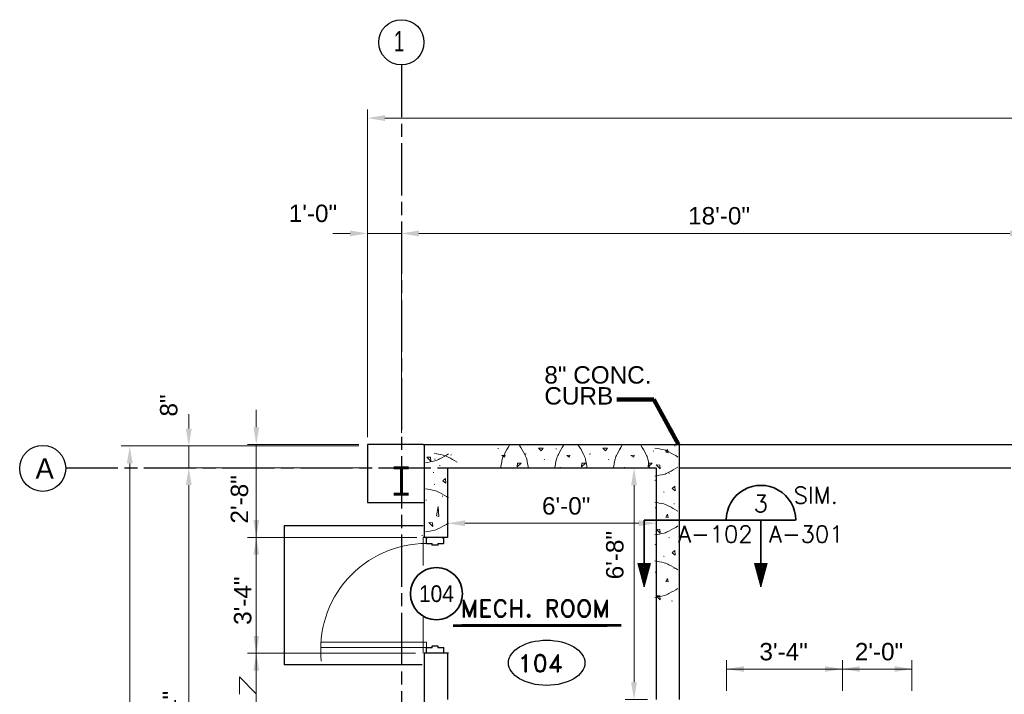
# Model space of a CAD drawing. Extents: x 394 to 1755, y 1847 to 2768.
# Tile 7 of 10: x 431 to 770, y 2487 to 2719. Entities that reach past the tile are written whole.
import ezdxf
from ezdxf.enums import TextEntityAlignment as Align

# ---------------------------------------------------------------- set-up
doc = ezdxf.new("R2010")
doc.units = 0
doc.header["$MEASUREMENT"] = 0
doc.linetypes.add('ACAD_ISO08W100', pattern=[36, 24, -3, 6, -3])
for name, color, linetype, lineweight in [('06_G-Anno-Symb', 6, 'Continuous', 5), ('A-Anno-Dims', 33, 'Continuous', 25), ('A-Anno-Patt', 152, 'Continuous', 18), ('A-Anno-Symb', 6, 'Continuous', 35), ('A-Anno-Text', 53, 'Continuous', 25), ('A-Cols-Prim', 6, 'Continuous', 35), ('A-Flor-Spcl', 3, 'Continuous', 35), ('A-Grid-Iden', 1, 'Continuous', 25), ('A-Wall-Cntr', 5, 'ACAD_ISO08W100', 18), ('A-Wall-Full-Intr', 3, 'Continuous', 25), ('A-Wall-Jamb', 1, 'Continuous', 25), ('pe26ac01$0$A-Door-Prht', 6, 'Continuous', 35), ('pe26ac01$0$A-Wall-Jamb', 1, 'Continuous', 25)]:
    doc.layers.add(name, color=color, linetype=linetype, lineweight=lineweight)
doc.layers.add('14_A-FLOR-NUMB', color=4, linetype='Continuous')
doc.layers.add('TEXT', color=1, linetype='Continuous')
doc.styles.add('notes', font='ARIAL.TTF')
doc.styles.add('od38a1 plan$0$Style-WORKING', font='WORKING.shx')
doc.styles.add('ROMAND', font='romand.shx')
doc.styles.get("Standard").update_dxf_attribs({"font": 'txt.shx'})
doc.dimstyles.new('EARCH', dxfattribs={"dimtxt": 0.125, "dimasz": 0.125, "dimexe": 0.0625, "dimexo": 0.0625, "dimgap": 0.0625, "dimtad": 1, "dimdec": 4, "dimzin": 3, "dimdsep": 46, "dimlunit": 4, "dimtxsty": 'notes', "dimcen": 0, "dimclrd": 256, "dimclre": 256, "dimadec": 0, "dimazin": 0, "dimtfac": 0.75, "dimtdec": 4, "dimtmove": 1, "dimatfit": 3, "dimfxl": 0, "dimfrac": 1, "dimtolj": 1, "dimtzin": 3, "dimlwd": 18, "dimlwe": 18, "dimarcsym": 0})

# ---------------------------------------------------------------- blocks, each defined once
blk = doc.blocks.new('dr6mas')
at = {"layer": 'pe26ac01$0$A-Door-Prht', "color": 3, "linetype": 'Continuous', "lineweight": 0}
for p, q in [((-6.06, 37.98), (-6.06, 39.7)), ((-6.06, 37.98), (-6.06, 39.7)), ((-5.96, 37.98), (-5.96, 39.7)), ((-5.91, 39.85), (-5.66, 39.85)), ((-5.91, 39.75), (-5.66, 39.75)), ((-5.91, 37.93), (-4.12, 37.93)), ((-5.91, 37.82), (-4.12, 37.82)), ((-5.66, 39.75), (-5.66, 39.85)), ((-4.07, 37.77), (-4.07, 37.47)), ((-4.07, 37.72), (-4.07, 37.47)), ((-3.97, 37.77), (-3.97, 37.47)), ((-3.92, 37.42), (-2.08, 37.42)), ((-2.03, 37.77), (-2.03, 37.47)), ((-1.93, 37.77), (-1.93, 37.47)), ((-1.93, 37.72), (-1.93, 37.47)), ((-0.09, 37.93), (-1.88, 37.93)), ((-0.09, 37.82), (-1.88, 37.82)), ((-0.45, 39.85), (-0.45, 39.75)), ((-0.09, 39.85), (-0.45, 39.85)), ((-0.09, 39.75), (-0.45, 39.75)), ((-0.04, 37.98), (-0.04, 39.7)), ((0.06, 37.98), (0.06, 39.7)), ((-3.92, 37.32), (-2.08, 37.32)), ((-6.06, 1.87), (-6.06, 0.15)), ((-6.06, 1.87), (-6.06, 0.15)), ((-5.96, 1.87), (-5.96, 0.15)), ((-5.91, 2.03), (-4.12, 2.03)), ((-5.91, 1.92), (-4.12, 1.92)), ((-5.91, 0.1), (-5.66, 0.1)), ((-5.66, 0.1), (-5.66, 0)), ((-4.07, 2.13), (-4.07, 2.38)), ((-4.07, 2.08), (-4.07, 2.38)), ((-3.97, 2.08), (-3.97, 2.38)), ((-3.92, 2.53), (-2.08, 2.53)), ((-3.92, 2.43), (-2.08, 2.43)), ((-2.03, 2.08), (-2.03, 2.38)), ((-1.93, 2.08), (-1.93, 2.38)), ((-1.93, 2.13), (-1.93, 2.38)), ((-0.09, 2.03), (-1.88, 2.03)), ((-0.09, 1.92), (-1.88, 1.92)), ((-0.45, 0), (-0.45, 0.1)), ((-0.09, 0.1), (-0.45, 0.1)), ((-0.04, 1.87), (-0.04, 0.15)), ((0.06, 1.87), (0.06, 0.15)), ((-5.91, 0), (-5.66, 0)), ((-0.09, 0), (-0.45, 0))]:
    blk.add_line(p, q, dxfattribs=at)
at = {"layer": 'pe26ac01$0$A-Door-Prht', "color": 2, "linetype": 'Continuous', "lineweight": 0}
for p, q in [((-42.46, 3.84), (-5.91, 3.84)), ((-5.91, 3.84), (-5.91, 2.02)), ((-5.91, 2.02), (-42.46, 2.02))]:
    blk.add_line(p, q, dxfattribs=at)
blk.add_arc((-5.91, 1.35), 36.55, 90.0785, 186.3608, dxfattribs=at)
at = {"layer": 'pe26ac01$0$A-Door-Prht', "color": 3, "linetype": 'Continuous', "lineweight": 0}
for centre, radius, start, end in [((-5.91, 39.7), 0.152, 90, 180), ((-5.91, 37.98), 0.152, 180, 270), ((-5.91, 39.7), 0.0508, 90, 180), ((-5.91, 37.98), 0.0508, 180, 270), ((-4.12, 37.77), 0.152, 0, 90), ((-4.12, 37.77), 0.0508, 0, 90), ((-3.92, 37.47), 0.152, 180, 270), ((-3.92, 37.47), 0.0508, 180, 270), ((-2.08, 37.47), 0.152, 270, 0), ((-2.08, 37.47), 0.0508, 270, 0), ((-1.88, 37.77), 0.152, 90, 180), ((-1.88, 37.77), 0.0508, 90, 180), ((-0.09, 39.7), 0.152, 0, 90), ((-0.09, 39.7), 0.0508, 0, 90), ((-0.09, 37.98), 0.152, 270, 0), ((-0.09, 37.98), 0.0508, 270, 0), ((-5.91, 1.87), 0.152, 90, 180), ((-5.91, 0.15), 0.152, 180, 270), ((-5.91, 1.87), 0.0508, 90, 180), ((-5.91, 0.15), 0.0508, 180, 270), ((-4.12, 2.08), 0.0508, 270, 0), ((-4.12, 2.08), 0.152, 270, 0), ((-3.92, 2.38), 0.152, 90, 180), ((-3.92, 2.38), 0.0508, 90, 180), ((-2.08, 2.38), 0.152, 0, 90), ((-2.08, 2.38), 0.0508, 0, 90), ((-1.88, 2.08), 0.152, 180, 270), ((-1.88, 2.08), 0.0508, 180, 270), ((-0.09, 1.87), 0.152, 0, 90), ((-0.09, 1.87), 0.0508, 0, 90), ((-0.09, 0.15), 0.152, 270, 0), ((-0.09, 0.15), 0.0508, 270, 0)]:
    blk.add_arc(centre, radius, start, end, dxfattribs=at)
at = {"layer": 'pe26ac01$0$A-Wall-Jamb', "color": 3, "linetype": 'Continuous', "lineweight": 0}
for p, q in [((0, 40), (-6, 40)), ((0, 0), (-6, 0))]:
    blk.add_line(p, q, dxfattribs=at)
blk = doc.blocks.new('*D109')
at = {"layer": 'A-Anno-Dims', "lineweight": 18}
for p, q in [((550.7, 2575.29), (550.7, 2648.62)), ((562.42, 2576.77), (562.42, 2648.62)), ((538.7, 2645.62), (544.7, 2645.62)), ((550.7, 2645.62), (562.42, 2645.62)), ((574.42, 2645.62), (568.42, 2645.62))]:
    blk.add_line(p, q, dxfattribs=at)
at = {"layer": 'A-Anno-Dims', "lineweight": 18, "extrusion": (0, 0, -1)}
blk.add_solid([(-544.7, 2646.62), (-550.7, 2645.62), (-544.7, 2644.62)], dxfattribs=at)
at = {"layer": 'A-Anno-Dims', "lineweight": 18}
blk.add_solid([(568.42, 2644.62), (562.42, 2645.62), (568.42, 2646.62)], dxfattribs=at)
at = {"layer": 'A-Anno-Dims', "linetype": 'Continuous', "lineweight": 18, "insert": (531.87, 2652.51), "char_height": 6, "attachment_point": 5, "style": 'notes'}
blk.add_mtext('1\'-0"', dxfattribs=at)
blk = doc.blocks.new('*D110')
at = {"layer": 'A-Anno-Dims', "lineweight": 18}
for p, q in [((562.42, 2576.77), (562.42, 2648.62)), ((778.42, 2611.28), (778.42, 2648.62)), ((568.42, 2645.62), (772.42, 2645.62))]:
    blk.add_line(p, q, dxfattribs=at)
blk.add_solid([(568.42, 2644.62), (562.42, 2645.62), (568.42, 2646.62)], dxfattribs=at)
at = {"layer": 'A-Anno-Dims', "lineweight": 18, "extrusion": (0, 0, -1)}
blk.add_solid([(-772.42, 2646.62), (-778.42, 2645.62), (-772.42, 2644.62)], dxfattribs=at)
at = {"layer": 'A-Anno-Dims', "linetype": 'Continuous', "lineweight": 18, "insert": (672.04, 2651.68), "char_height": 6, "attachment_point": 5, "style": 'notes'}
blk.add_mtext('18\'-0"', dxfattribs=at)
blk = doc.blocks.new('*D114')
at = {"layer": 'A-Anno-Dims', "lineweight": 18}
for p, q in [((550.7, 2578.29), (550.7, 2688.43)), ((1273.35, 2578.29), (1273.35, 2688.43)), ((556.7, 2685.43), (1267.35, 2685.43))]:
    blk.add_line(p, q, dxfattribs=at)
blk.add_solid([(556.7, 2684.43), (550.7, 2685.43), (556.7, 2686.43)], dxfattribs=at)
at = {"layer": 'A-Anno-Dims', "lineweight": 18, "extrusion": (0, 0, -1)}
blk.add_solid([(-1267.35, 2686.43), (-1273.35, 2685.43), (-1267.35, 2684.43)], dxfattribs=at)
at = {"layer": 'A-Anno-Dims', "linetype": 'Continuous', "lineweight": 18, "insert": (911.66, 2692.32), "char_height": 6, "attachment_point": 5, "style": 'notes'}
blk.add_mtext('60\'-0"', dxfattribs=at)
blk = doc.blocks.new('*D145')
at = {"layer": 'A-Anno-Dims', "lineweight": 18}
for p, q in [((578.31, 2553.75), (578.31, 2542.62)), ((650.32, 2553.75), (650.32, 2542.62)), ((584.31, 2545.62), (644.32, 2545.62))]:
    blk.add_line(p, q, dxfattribs=at)
blk.add_solid([(584.31, 2544.62), (578.31, 2545.62), (584.31, 2546.62)], dxfattribs=at)
at = {"layer": 'A-Anno-Dims', "lineweight": 18, "extrusion": (0, 0, -1)}
blk.add_solid([(-644.32, 2546.62), (-650.32, 2545.62), (-644.32, 2544.62)], dxfattribs=at)
at = {"layer": 'A-Anno-Dims', "linetype": 'Continuous', "lineweight": 18, "style": 'notes'}
blk.add_text('6\'-0"', height=6, dxfattribs=at).set_placement((610.92, 2551.62), align=Align.MIDDLE_LEFT)
blk = doc.blocks.new('*D117')
at = {"layer": 'A-Anno-Dims', "lineweight": 18}
for p, q in [((489.02, 2583.26), (489.02, 2578.29)), ((547.7, 2572.29), (486.02, 2572.29)), ((489.02, 2572.29), (489.02, 2564.78)), ((547.7, 2564.78), (486.02, 2564.78)), ((489.02, 2552.78), (489.02, 2558.78))]:
    blk.add_line(p, q, dxfattribs=at)
blk.add_solid([(490.02, 2578.29), (489.02, 2572.29), (488.02, 2578.29)], dxfattribs=at)
at = {"layer": 'A-Anno-Dims', "lineweight": 18, "extrusion": (0, 0, -1)}
blk.add_solid([(-488.02, 2558.78), (-489.02, 2564.78), (-490.02, 2558.78)], dxfattribs=at)
at = {"layer": 'A-Anno-Dims', "linetype": 'Continuous', "lineweight": 18, "insert": (482.13, 2586.26), "char_height": 6, "attachment_point": 5, "rotation": 90, "style": 'notes'}
blk.add_mtext('8"', dxfattribs=at)
blk = doc.blocks.new('*D120')
at = {"layer": 'A-Anno-Dims', "lineweight": 18}
for p, q in [((547.7, 2564.78), (486.02, 2564.78)), ((489.02, 2558.78), (489.02, 2398.78)), ((448.39, 2392.78), (492.02, 2392.78))]:
    blk.add_line(p, q, dxfattribs=at)
at = {"layer": 'A-Anno-Dims', "lineweight": 18, "extrusion": (0, 0, -1)}
blk.add_solid([(-488.02, 2558.78), (-489.02, 2564.78), (-490.02, 2558.78)], dxfattribs=at)
at = {"layer": 'A-Anno-Dims', "lineweight": 18}
blk.add_solid([(490.02, 2398.78), (489.02, 2392.78), (488.02, 2398.78)], dxfattribs=at)
at = {"layer": 'A-Anno-Dims', "linetype": 'Continuous', "lineweight": 18, "insert": (483.01, 2477.13), "char_height": 6, "attachment_point": 5, "rotation": 90, "style": 'notes'}
blk.add_mtext('14\'-4"', dxfattribs=at)
blk = doc.blocks.new('*D119')
at = {"layer": 'A-Anno-Dims', "lineweight": 18}
for p, q in [((547.7, 2572.29), (465.66, 2572.29)), ((468.66, 2566.29), (468.66, 1978.45)), ((547.7, 1972.45), (465.66, 1972.45))]:
    blk.add_line(p, q, dxfattribs=at)
at = {"layer": 'A-Anno-Dims', "lineweight": 18, "extrusion": (0, 0, -1)}
blk.add_solid([(-467.66, 2566.29), (-468.66, 2572.29), (-469.66, 2566.29)], dxfattribs=at)
at = {"layer": 'A-Anno-Dims', "lineweight": 18}
blk.add_solid([(469.66, 1978.45), (468.66, 1972.45), (467.66, 1978.45)], dxfattribs=at)
at = {"layer": 'A-Anno-Dims', "linetype": 'Continuous', "lineweight": 18, "insert": (461.77, 2264.39), "char_height": 6, "attachment_point": 5, "rotation": 90, "style": 'notes'}
blk.add_mtext('50\'-0"', dxfattribs=at)
blk = doc.blocks.new('rmno')
at = {"layer": '14_A-FLOR-NUMB'}
blk.add_ellipse((0, 0), major_axis=(52.8, 0), ratio=0.590246, dxfattribs=at)
at = {"layer": 'TEXT', "linetype": 'ByBlock', "style": 'ROMAND'}
blk.add_attdef('X', (-39.8, -12.6), '', height=24, dxfattribs=at)
blk = doc.blocks.new('ROOMNAME')
at = {"color": 0, "lineweight": 40, "style": 'ROMAND'}
blk.add_attdef('X', (-12.2, -12.1), '', height=24, dxfattribs=at)
blk = doc.blocks.new('*D154')
at = {"layer": 'A-Anno-Dims', "lineweight": 18}
for p, q in [((647.32, 2564.75), (639.68, 2564.75)), ((642.68, 2490.75), (642.68, 2558.75)), ((647.32, 2484.75), (639.68, 2484.75))]:
    blk.add_line(p, q, dxfattribs=at)
at = {"layer": 'A-Anno-Dims', "lineweight": 18, "extrusion": (0, 0, -1)}
blk.add_solid([(-641.68, 2558.75), (-642.68, 2564.75), (-643.68, 2558.75)], dxfattribs=at)
at = {"layer": 'A-Anno-Dims', "lineweight": 18}
blk.add_solid([(643.68, 2490.75), (642.68, 2484.75), (641.68, 2490.75)], dxfattribs=at)
at = {"layer": 'A-Anno-Dims', "linetype": 'Continuous', "lineweight": 18, "style": 'notes'}
blk.add_text('6\'-8"', height=6, rotation=90, dxfattribs=at).set_placement((636.04, 2526.27), align=Align.MIDDLE_LEFT)
blk = doc.blocks.new('8CMU')
for p, q in [((10.05, 7.7), (10.05, 7.98)), ((19.64, 7.89), (19.56, 8.09)), ((32.25, 7.7), (32.25, 7.98)), ((41.84, 7.89), (41.76, 8.09)), ((15.5, 4.89), (15.6, 5.11)), ((37.69, 4.89), (37.81, 5.11)), ((0.14, 2.01), (0.18, 2.29)), ((11.45, 1.29), (11.47, 1.49)), ((21.99, 3), (22.03, 3.27)), ((33.64, 1.29), (33.67, 1.49)), ((44.2, 3), (44.24, 3.27)), ((53.72, 1.09), (53.74, 1.3))]:
    blk.add_line(p, q)
for points, knots in [([(1.38, 8.09), (1.59, 7.02), (1.8, 5.95), (2.01, 4.88), (2.13, 4.28), (2.46, 3.75), (2.73, 3.2), (3.27, 2.13), (3.82, 1.09), (4.49, 0.09)], [0, 0, 0, 0, 0.377497, 0.377497, 0.377497, 0.58782, 0.58782, 0.58782, 1, 1, 1, 1]), ([(13.98, 8.09), (13.77, 7.02), (13.56, 5.95), (13.35, 4.88), (13.23, 4.28), (12.9, 3.75), (12.63, 3.2), (12.09, 2.13), (11.54, 1.09), (10.87, 0.09)], [0, 0, 0, 0, 0.377499, 0.377499, 0.377499, 0.587821, 0.587821, 0.587821, 1, 1, 1, 1]), ([(22.93, 8.09), (23.14, 7.02), (23.35, 5.95), (23.56, 4.88), (23.68, 4.28), (24.01, 3.75), (24.28, 3.2), (24.82, 2.13), (25.37, 1.09), (26.04, 0.09)], [0, 0, 0, 0, 0.377499, 0.377499, 0.377499, 0.587821, 0.587821, 0.587821, 1, 1, 1, 1]), ([(34.23, 8.09), (34.03, 7.05), (33.82, 6), (33.62, 4.96), (33.5, 4.36), (33.17, 3.83), (32.9, 3.28), (32.36, 2.21), (31.81, 1.17), (31.14, 0.17)], [0, 0, 0, 0, 0.371607, 0.371607, 0.371607, 0.58392, 0.58392, 0.58392, 1, 1, 1, 1]), ([(43.22, 8.09), (43.42, 7.05), (43.63, 6), (43.83, 4.96), (43.95, 4.36), (44.28, 3.83), (44.55, 3.28), (45.09, 2.21), (45.64, 1.17), (46.31, 0.17)], [0, 0, 0, 0, 0.371609, 0.371609, 0.371609, 0.583921, 0.583921, 0.583921, 1, 1, 1, 1]), ([(52.92, 8.09), (52.71, 7.02), (52.5, 5.95), (52.29, 4.88), (52.17, 4.28), (51.85, 3.75), (51.57, 3.2), (51.04, 2.13), (50.48, 1.09), (49.82, 0.09)], [0, 0, 0, 0, 0.377497, 0.377497, 0.377497, 0.58782, 0.58782, 0.58782, 1, 1, 1, 1])]:
    blk.add_open_spline(points, degree=3, knots=knots)
for points in [[(1.87, 6.35), (1.94, 7.6), (0.55, 6.25)], [(24.84, 6.35), (24.9, 7.6), (23.52, 6.25)], [(47.04, 6.35), (47.1, 7.6), (45.72, 6.25)], [(6.73, 3.49), (7.86, 3.64), (6.91, 4.28)], [(28.93, 3.49), (30.06, 3.64), (29.11, 4.28)], [(51.29, 3.49), (52.43, 3.64), (51.47, 4.28)], [(15.96, 1.09), (16.71, 2.09), (17.56, 1.13)], [(38.16, 1.09), (38.91, 2.09), (39.76, 1.13)]]:
    blk.add_3dface(points)
blk = doc.blocks.new('DRNO')
blk.add_circle((0, 0), 0.1875)
at = {"style": 'notes', "width": 0.9}
blk.add_attdef('TAG00', text='', height=0.12, dxfattribs=at).set_placement((0, 0), align=Align.MIDDLE_CENTER)
blk = doc.blocks.new('*D149')
at = {"layer": 'A-Anno-Dims', "lineweight": 18}
for p, q in [((512.33, 2584.75), (512.33, 2578.75)), ((547.68, 2572.75), (509.33, 2572.75)), ((512.33, 2572.75), (512.33, 2540.75)), ((567.69, 2540.75), (509.33, 2540.75)), ((512.33, 2534.75), (512.33, 2528.75))]:
    blk.add_line(p, q, dxfattribs=at)
blk.add_solid([(513.33, 2578.75), (512.33, 2572.75), (511.33, 2578.75)], dxfattribs=at)
at = {"layer": 'A-Anno-Dims', "lineweight": 18, "extrusion": (0, 0, -1)}
blk.add_solid([(-511.33, 2534.75), (-512.33, 2540.75), (-513.33, 2534.75)], dxfattribs=at)
at = {"layer": 'A-Anno-Dims', "linetype": 'Continuous', "lineweight": 18, "style": 'notes'}
blk.add_text('2\'-8"', height=6, rotation=90, dxfattribs=at).set_placement((506.5, 2545.51), align=Align.MIDDLE_LEFT)
blk = doc.blocks.new('*D169')
at = {"layer": 'A-Anno-Dims', "lineweight": 13}
for p, q in [((512.33, 2512.75), (512.33, 2506.75)), ((567.31, 2500.75), (509.33, 2500.75)), ((512.33, 2500.75), (512.33, 2472.75)), ((506.5, 2486.62), (506.5, 2492.62)), ((512.33, 2486.75), (506.5, 2492.62)), ((567.64, 2472.75), (509.33, 2472.75)), ((512.33, 2466.75), (512.33, 2460.75))]:
    blk.add_line(p, q, dxfattribs=at)
blk.add_solid([(513.33, 2506.75), (512.33, 2500.75), (511.33, 2506.75)], dxfattribs=at)
at = {"layer": 'A-Anno-Dims', "lineweight": 13, "extrusion": (0, 0, -1)}
blk.add_solid([(-511.33, 2466.75), (-512.33, 2472.75), (-513.33, 2466.75)], dxfattribs=at)
at = {"layer": 'A-Anno-Dims', "linetype": 'Continuous', "lineweight": 13, "style": 'notes'}
blk.add_text('2\'-4"', height=6, rotation=90, dxfattribs=at).set_placement((506.48, 2467.33), align=Align.MIDDLE_LEFT)
blk = doc.blocks.new('*D150')
at = {"layer": 'A-Anno-Dims', "lineweight": 18}
for p, q in [((512.33, 2552.75), (512.33, 2546.75)), ((564.69, 2540.75), (509.33, 2540.75)), ((512.33, 2540.75), (512.33, 2500.75)), ((567.31, 2500.75), (509.33, 2500.75)), ((512.33, 2494.75), (512.33, 2488.75))]:
    blk.add_line(p, q, dxfattribs=at)
blk.add_solid([(513.33, 2546.75), (512.33, 2540.75), (511.33, 2546.75)], dxfattribs=at)
at = {"layer": 'A-Anno-Dims', "lineweight": 18, "extrusion": (0, 0, -1)}
blk.add_solid([(-511.33, 2494.75), (-512.33, 2500.75), (-513.33, 2494.75)], dxfattribs=at)
at = {"layer": 'A-Anno-Dims', "linetype": 'Continuous', "lineweight": 18, "style": 'notes'}
blk.add_text('3\'-4"', height=6, rotation=90, dxfattribs=at).set_placement((507.62, 2510.56), align=Align.MIDDLE_LEFT)

msp = doc.modelspace()

# ---------------------------------------------------------------- linework, layer by layer
at = {"layer": '06_G-Anno-Symb', "linetype": 'Continuous', "lineweight": 35}
for p, q in [((646.18259, 2546.68849), (698.46345, 2546.68849)), ((646.18259, 2546.68849), (646.18259, 2523.66049)), ((686.46945, 2546.68849), (686.46945, 2523.66049))]:
    msp.add_line(p, q, dxfattribs=at)
at = {"layer": '06_G-Anno-Symb', "linetype": 'Continuous', "lineweight": 20}
for p, q in [((646.18259, 2523.66049), (644.02259, 2531.77249)), ((644.02259, 2531.77249), (648.39059, 2531.77249)), ((644.17859, 2531.69449), (648.24659, 2531.71849)), ((646.18259, 2523.66049), (644.17859, 2531.69449)), ((644.37659, 2531.54449), (648.04859, 2531.61049)), ((646.18859, 2524.02049), (644.37659, 2531.54449)), ((648.39059, 2531.77249), (646.18259, 2523.66049)), ((648.24659, 2531.71849), (646.18859, 2524.02049)), ((648.04859, 2531.61049), (646.18859, 2524.41049)), ((688.62945, 2531.77249), (684.26745, 2531.77249)), ((684.26745, 2531.77249), (686.46945, 2523.66049)), ((688.48545, 2531.69449), (684.41745, 2531.71849)), ((684.41745, 2531.71849), (686.46345, 2524.02049)), ((688.28745, 2531.54449), (684.61545, 2531.61049)), ((684.61545, 2531.61049), (686.46345, 2524.41049)), ((686.46345, 2524.02049), (688.28745, 2531.54449)), ((686.46945, 2523.66049), (688.62945, 2531.77249)), ((686.46945, 2523.66049), (688.48545, 2531.69449)), ((644.61659, 2531.32849), (647.79059, 2531.41249)), ((646.18859, 2524.41049), (644.61659, 2531.32849)), ((644.82059, 2531.13049), (647.55059, 2531.16649)), ((646.21859, 2524.84849), (644.82059, 2531.13049)), ((645.07859, 2530.92649), (647.37659, 2531.04049)), ((646.22459, 2525.36449), (645.07859, 2530.92649)), ((645.33659, 2530.69249), (647.13659, 2530.80649)), ((646.26059, 2525.96449), (645.33659, 2530.69249)), ((645.64259, 2530.42249), (646.84259, 2530.60849)), ((646.26059, 2526.66649), (645.64259, 2530.42249)), ((645.90659, 2530.17049), (646.64459, 2530.38049)), ((646.27859, 2527.32049), (645.90659, 2530.17049)), ((646.14659, 2530.05049), (646.47059, 2530.18849)), ((646.30859, 2528.01049), (646.14659, 2530.05049)), ((647.79059, 2531.41249), (646.21859, 2524.84849)), ((647.55059, 2531.16649), (646.22459, 2525.36449)), ((647.37659, 2531.04049), (646.26059, 2525.96449)), ((647.13659, 2530.80649), (646.26059, 2526.66649)), ((646.84259, 2530.60849), (646.27859, 2527.32049)), ((646.64459, 2530.38049), (646.30859, 2528.01049)), ((646.47059, 2530.18849), (646.33259, 2529.16849)), ((688.04745, 2531.32849), (684.86745, 2531.41249)), ((684.86745, 2531.41249), (686.44545, 2524.84849)), ((687.83145, 2531.13049), (685.10745, 2531.16649)), ((685.10745, 2531.16649), (686.42745, 2525.36449)), ((687.58545, 2530.92649), (685.28745, 2531.04049)), ((685.28745, 2531.04049), (686.39745, 2525.96449)), ((687.31545, 2530.69249), (685.52745, 2530.80649)), ((685.52745, 2530.80649), (686.39745, 2526.66649)), ((687.02145, 2530.42249), (685.82145, 2530.60849)), ((685.82145, 2530.60849), (686.38545, 2527.32049)), ((686.74545, 2530.17049), (686.01945, 2530.38049)), ((686.01945, 2530.38049), (686.34345, 2528.01049)), ((686.50545, 2530.05049), (686.18745, 2530.18849)), ((686.18745, 2530.18849), (686.33145, 2529.16849)), ((686.34345, 2528.01049), (686.50545, 2530.05049)), ((686.38545, 2527.32049), (686.74545, 2530.17049)), ((686.39745, 2525.96449), (687.31545, 2530.69249)), ((686.39745, 2526.66649), (687.02145, 2530.42249)), ((686.42745, 2525.36449), (687.58545, 2530.92649)), ((686.44545, 2524.84849), (687.83145, 2531.13049)), ((686.46345, 2524.41049), (688.04745, 2531.32849))]:
    msp.add_line(p, q, dxfattribs=at)
at = {"layer": '06_G-Anno-Symb', "linetype": 'Continuous', "lineweight": 35}
msp.add_ellipse((686.48212, 2546.69566), major_axis=(-8.48528, 8.48528), ratio=1, start_param=3.926990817, end_param=7.068583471, dxfattribs=at)
at = {"layer": '14_A-FLOR-NUMB', "const_width": 1, "flags": 128}
msp.add_lwpolyline([(580.20495, 2510.29529), (638.2637, 2510.38757)], dxfattribs=at)
at = {"layer": 'A-Anno-Dims', "lineweight": 18}
for p, q in [((569.88966, 2540.75233), (569.88966, 2531.08711)), ((569.88966, 2513.20395), (569.88966, 2500.75233)), ((674.58261, 2487.75233), (674.58261, 2498.32604)), ((714.58261, 2487.75233), (714.58261, 2498.32604)), ((714.58261, 2487.75233), (714.58261, 2498.32604)), ((738.58261, 2487.75233), (738.58261, 2498.32604)), ((714.58261, 2495.32604), (674.58261, 2495.32604)), ((702.58261, 2495.32604), (708.58261, 2495.32604)), ((738.58261, 2495.32604), (714.58261, 2495.32604)), ((726.58261, 2495.32604), (720.58261, 2495.32604))]:
    msp.add_line(p, q, dxfattribs=at)
for points in [[(680.58261, 2494.32604), (674.58261, 2495.32604), (680.58261, 2496.32604)], [(720.58261, 2494.32604), (714.58261, 2495.32604), (720.58261, 2496.32604)]]:
    msp.add_solid(points, dxfattribs=at)
at = {"layer": 'A-Anno-Dims', "lineweight": 18, "extrusion": (0, 0, -1)}
for points in [[(-708.58261, 2496.32604), (-714.58261, 2495.32604), (-708.58261, 2494.32604)], [(-732.58261, 2496.32604), (-738.58261, 2495.32604), (-732.58261, 2494.32604)]]:
    msp.add_solid(points, dxfattribs=at)
at = {"layer": 'A-Anno-Patt'}
for p, q in [((579.70225, 2569.17894), (579.49975, 2569.20594)), ((574.07692, 2567.78844), (573.80017, 2567.78844)), ((575.7783, 2565.54336), (575.5083, 2565.58386)), ((573.60798, 2563.18761), (573.40998, 2563.10511)), ((573.8883, 2559.04649), (573.66892, 2559.14774)), ((571.07692, 2553.60261), (570.80017, 2553.60261)), ((576.70225, 2554.99649), (576.49975, 2555.02011)), ((569.71579, 2541.37774), (569.43904, 2541.41824))]:
    msp.add_line(p, q, dxfattribs=at)
for points, knots in [([(570.68655, 2566.48111), (571.7571, 2566.69099), (572.82765, 2566.90079), (573.89817, 2567.11086), (574.49461, 2567.22791), (575.02676, 2567.55527), (575.57417, 2567.82911), (576.64697, 2568.36578), (577.68569, 2568.91918), (578.68655, 2569.58486)], [0, 0, 0, 0, 0.377498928, 0.377498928, 0.377498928, 0.587821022, 0.587821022, 0.587821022, 1, 1, 1, 1]), ([(573.68655, 2569.76532), (574.7305, 2569.56061), (575.77449, 2569.35616), (576.81842, 2569.15132), (577.41486, 2569.03428), (577.94701, 2568.70691), (578.49442, 2568.43307), (579.56722, 2567.8964), (580.60594, 2567.343), (581.6068, 2566.67732)], [0, 0, 0, 0, 0.371606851, 0.371606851, 0.371606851, 0.583919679, 0.583919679, 0.583919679, 1, 1, 1, 1]), ([(570.68655, 2557.52536), (571.7571, 2557.31548), (572.82765, 2557.10569), (573.89817, 2556.89561), (574.49461, 2556.77857), (575.02676, 2556.45121), (575.57417, 2556.17736), (576.64697, 2555.6407), (577.68569, 2555.0873), (578.68655, 2554.42161)], [0, 0, 0, 0, 0.377498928, 0.377498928, 0.377498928, 0.587821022, 0.587821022, 0.587821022, 1, 1, 1, 1]), ([(570.68655, 2542.62099), (571.75708, 2542.83092), (572.82766, 2543.0405), (573.89817, 2543.25061), (574.49461, 2543.36767), (575.02676, 2543.69502), (575.57417, 2543.96886), (576.64697, 2544.50553), (577.68569, 2545.05893), (578.68655, 2545.72461)], [0, 0, 0, 0, 0.377497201, 0.377497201, 0.377497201, 0.587819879, 0.587819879, 0.587819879, 1, 1, 1, 1])]:
    msp.add_open_spline(points, degree=3, knots=knots, dxfattribs=at)
for points in [[(572.42692, 2568.38511), (571.17817, 2568.45261), (572.52817, 2567.06886)], [(577.68517, 2559.50886), (576.68955, 2560.26149), (577.65142, 2561.11199)], [(575.28892, 2547.96574), (575.13705, 2551.40886), (574.50255, 2548.14461)], [(573.12514, 2545.77416), (571.87639, 2545.84166), (573.22639, 2544.45791)]]:
    msp.add_3dface(points, dxfattribs=at)
at = {"layer": 'A-Cols-Prim', "lineweight": 60}
for p, q in [((559.77592, 2564.77522), (564.8686, 2564.77522)), ((562.42494, 2564.77522), (562.42494, 2555.69875)), ((559.77592, 2555.69875), (564.8686, 2555.69875))]:
    msp.add_line(p, q, dxfattribs=at)
at = {"layer": 'A-Flor-Spcl', "lineweight": 25}
for p, q in [((521.88966, 2544.73094), (521.88966, 2496.73094)), ((569.88966, 2544.73094), (521.88966, 2544.73094)), ((569.54056, 2496.73094), (521.88966, 2496.73094))]:
    msp.add_line(p, q, dxfattribs=at)
at = {"layer": 'A-Grid-Iden'}
for centre, radius in [((562.39915, 2711.56862), 7.80272), ((438.6151, 2564.53842), 7.94459)]:
    msp.add_circle(centre, radius, dxfattribs=at)
at = {"layer": 'A-Wall-Cntr', "lineweight": 25, "ltscale": 0.75}
for p, q in [((562.42494, 2703.72058), (562.42494, 2324.72259)), ((446.55615, 2564.77522), (596.25324, 2564.77522))]:
    msp.add_line(p, q, dxfattribs=at)
at = {"layer": 'A-Wall-Full-Intr'}
for p, q in [((569.88966, 2572.75233), (550.67683, 2572.75233)), ((550.67683, 2572.75233), (550.67683, 2552.75233)), ((569.88966, 2572.77522), (1273.35209, 2572.77522)), ((570.31475, 2572.75233), (658.31954, 2572.75233)), ((570.31475, 2572.75233), (570.31475, 2540.75233)), ((658.31954, 2572.77522), (658.31954, 2484.75233)), ((578.31475, 2564.77522), (650.31954, 2564.77522)), ((578.31475, 2564.77522), (578.31475, 2540.75233)), ((578.31475, 2564.75233), (650.31954, 2564.75233)), ((650.31954, 2564.77522), (650.31954, 2484.75233)), ((658.31954, 2564.77522), (772.73341, 2564.77522)), ((550.67683, 2552.75233), (570.29704, 2552.75233)), ((570.31475, 2500.75233), (570.31475, 2324.72259)), ((578.31475, 2500.75233), (578.31475, 2484.75233))]:
    msp.add_line(p, q, dxfattribs=at)
at = {"layer": 'A-Wall-Jamb'}
for p, q in [((578.29707, 2540.75233), (569.93497, 2540.75233)), ((578.67685, 2500.75233), (570.31475, 2500.75233))]:
    msp.add_line(p, q, dxfattribs=at)

# ---------------------------------------------------------------- block references
at = {"layer": '14_A-FLOR-NUMB'}
ref = msp.add_blockref('ROOMNAME', (579.91872, 2541.96928), dxfattribs=dict(at, xscale=0.25, yscale=0.25, zscale=0.25))
ref.add_attrib('X', 'MECH. ROOM', (582.78858, 2513.24444), dxfattribs={"layer": '0', "color": 0, "lineweight": 40, "height": 6, "style": 'ROMAND'})
at = {"layer": '14_A-FLOR-NUMB', "xscale": 0.25, "yscale": 0.25, "zscale": 0.25}
msp.add_blockref('rmno', (612.54573, 2497.47266), dxfattribs=at).add_auto_attribs({'X': '104'})
at = {"layer": 'A-Anno-Patt'}
for p, rotation in [((649.50019, 2572.65412), 180), ((657.9327, 2518.6494), 90)]:
    msp.add_blockref('8CMU', p, dxfattribs=dict(at, rotation=rotation))
at = {"layer": 'A-Anno-Symb'}
ref = msp.add_blockref('DRNO', (574.48738, 2521.31976), dxfattribs=dict(at, xscale=48, yscale=48, zscale=0.5))
ref.add_attrib('TAG00', '104', dxfattribs={"layer": 'A-Anno-Text', "height": 5.76, "style": 'notes', "width": 0.9}).set_placement((574.48538, 2521.31976), align=Align.MIDDLE_CENTER)
at = {"layer": 'A-Wall-Jamb'}
msp.add_blockref('dr6mas', (577.00562, 2500.75233), dxfattribs=at)

# ---------------------------------------------------------------- texts
at = {"layer": '06_G-Anno-Symb', "linetype": 'Continuous', "lineweight": 18}
for s, p in [('3', (686.46345, 2552.38249)), ('SIM.', (705.40562, 2555.26928))]:
    msp.add_text(s, height=5.76, dxfattribs=at).set_placement(p, align=Align.MIDDLE_CENTER)
msp.add_text('A-102', height=5.76, dxfattribs=at).set_placement((683.60745, 2541.86449), align=Align.MIDDLE_RIGHT)
msp.add_text('A-301', height=5.76, dxfattribs=at).set_placement((689.29545, 2541.86449), align=Align.MIDDLE_LEFT)
at = {"layer": 'A-Anno-Dims', "linetype": 'Continuous', "lineweight": 18, "style": 'notes'}
for s, p in [('3\'-4"', (694.30938, 2501.32604)), ('2\'-0"', (727.23886, 2501.32604))]:
    msp.add_text(s, height=6, dxfattribs=at).set_placement(p, align=Align.MIDDLE_CENTER)
at = {"layer": 'A-Anno-Text', "insert": (611.74481, 2599.81), "char_height": 6, "attachment_point": 1, "line_spacing_factor": 0.722892, "style": 'notes'}
msp.add_mtext('8" CONC. \\PCURB', dxfattribs=at)
at = {"layer": 'A-Grid-Iden', "style": 'od38a1 plan$0$Style-WORKING'}
for s, width, p in [('1', 0.666667, (559.86833, 2708.41471)), ('A', 1.000999, (436.12485, 2560.95571))]:
    msp.add_text(s, height=7.09338, dxfattribs=dict(at, width=width)).set_placement(p)

# ---------------------------------------------------------------- dimensions: what is measured, and where the dimension line sits
at = {"layer": 'A-Anno-Dims', "lineweight": 18}
for base, p1, p2, text, override, picture, middle in [((1273.35209, 2685.43051), (550.69945, 2575.29103), (1273.35209, 2575.29103), '60\'-0"', {"dimscale": 48, "dimtzin": 3}, '*D114', (911.66284, 2685.43051)), ((562.42494, 2645.61768), (550.69945, 2572.29103), (562.42494, 2573.76955), '1\'-0"', {"dimscale": 48}, '*D109', (531.86642, 2645.61768)), ((778.42222, 2645.61768), (562.42494, 2573.76955), (778.42222, 2608.28065), '18\'-0"', {"dimscale": 48, "dimtad": 0}, '*D110', (672.04077, 2651.68111))]:
    dim = msp.add_linear_dim(base=base, p1=p1, p2=p2, text=text, dimstyle='EARCH', override=override, dxfattribs=at)
    dim.commit()
    dim.dimension.update_dxf_attribs({"geometry": picture, "text_midpoint": middle, "dimtype": 160})
for base, p1, p2, angle, text, override, picture, middle in [((489.01973, 2564.77522), (550.69945, 2572.29103), (550.69945, 2564.77522), 270, '8"', {"dimscale": 48}, '*D117', (489.01973, 2586.26202)), ((468.66038, 1972.44534), (550.69945, 2572.29103), (550.69945, 1972.44534), 270, '50\'-0"', {"dimscale": 48}, '*D119', (468.66038, 2264.39486)), ((489.01973, 2392.77639), (550.69945, 2564.77522), (445.38746, 2392.77639), 270, '14\'-4"', {"dimscale": 48, "dimtad": 0}, '*D120', (483.00745, 2477.13184)), ((642.683, 2564.75233), (650.31954, 2484.75233), (650.31954, 2564.75233), 90, '6\'-8"', {"dimscale": 48, "dimtad": 0, "dimtzin": 3}, '*D154', (636.03993, 2534.6109))]:
    dim = msp.add_linear_dim(base=base, p1=p1, p2=p2, angle=angle, text=text, dimstyle='EARCH', override=override, dxfattribs=at)
    dim.commit()
    dim.dimension.update_dxf_attribs({"geometry": picture, "text_midpoint": middle, "dimtype": 160})
for base, p1, p2, picture, middle, dimtype in [((512.32823, 2540.75233), (550.67683, 2572.75233), (570.69454, 2540.75233), '*D149', (506.50023, 2553.85045), 128), ((512.32823, 2500.75233), (567.69454, 2540.75233), (570.31475, 2500.75233), '*D150', (507.61793, 2518.89892), 128), ((512.32823, 2472.75233), (570.31475, 2500.75233), (570.63987, 2472.75233), '*D169', (506.50024, 2483.61965), 160)]:
    dim = msp.add_linear_dim(base=base, p1=p1, p2=p2, angle=270, dimstyle='EARCH', override={"dimscale": 48, "dimtad": 0, "dimcen": 0.001875}, dxfattribs=at)
    dim.commit()
    dim.dimension.update_dxf_attribs({"geometry": picture, "text_midpoint": middle, "dimtype": dimtype})
dim = msp.add_linear_dim(base=(650.31954, 2545.62243), p1=(578.31475, 2556.75233), p2=(650.31954, 2556.75233), dimstyle='EARCH', override={"dimscale": 48}, dxfattribs=at)
dim.commit()
dim.dimension.update_dxf_attribs({"geometry": '*D145', "text_midpoint": (619.26706, 2545.62243), "dimtype": 160})

# ---------------------------------------------------------------- leaders
at = {"layer": 'A-Anno-Text', "lineweight": 18}
msp.add_leader([(658.04406, 2572.82466), (649.4857, 2588.31275), (636.71201, 2588.31275)], dimstyle='EARCH', override={"dimscale": 48, "dimtad": 0, "dimclrd": 0, "dimlwd": 65534}, dxfattribs=at)

doc.saveas('drawing.dxf')
